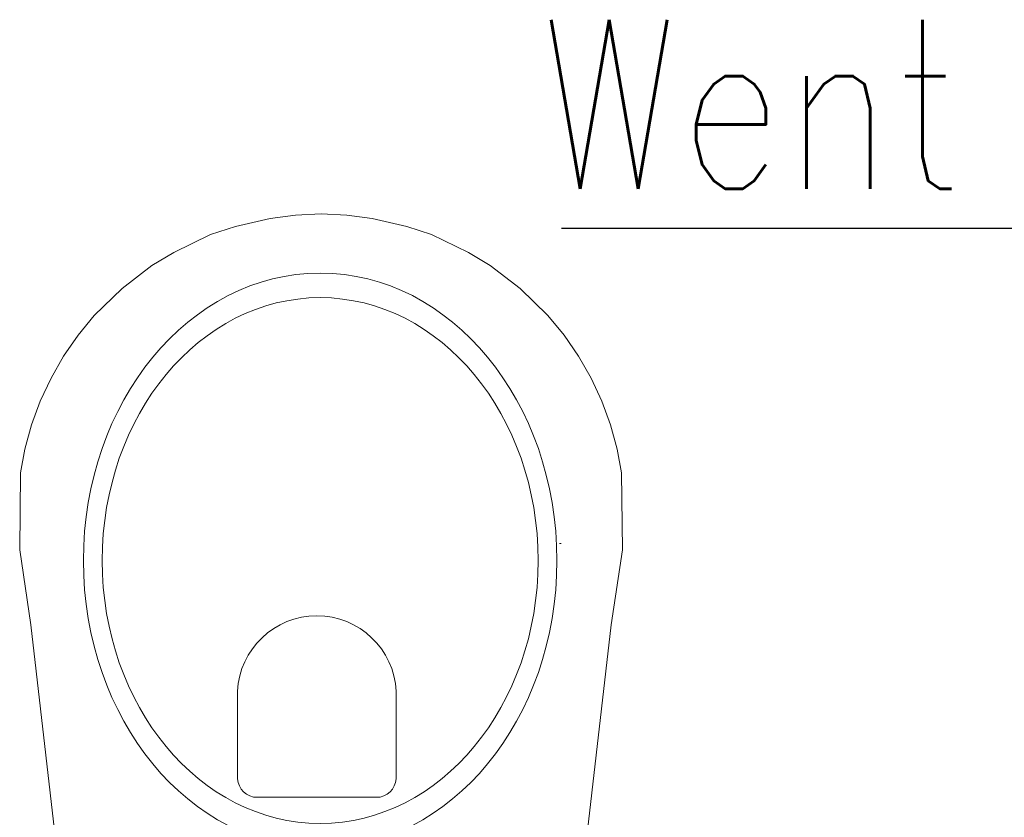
# Model space of a CAD drawing. Header units: millimetres. Extents: x 28600 to 181045, y -399112 to -163690.
# Tile 238 of 256: x 60398 to 60456, y -194606 to -194559. Entities that reach past the tile are written whole.
import ezdxf

# ---------------------------------------------------------------- set-up
doc = ezdxf.new("R2010")
doc.units = ezdxf.units.MM
doc.layers.get('0').update_dxf_attribs({"color": 8})
doc.layers.add('!! 0_Istn-went', color=8, linetype='Continuous')
doc.layers.add('!! 2_wypos-sanitarne', color=8, linetype='Continuous')
doc.styles.add('ARCHETYP', font='romans.shx', dxfattribs={"height": 15})

# ---------------------------------------------------------------- blocks, each defined once
blk = doc.blocks.new('A$C5ec76950')
at = {"lineweight": 0}
for p, q in [((-142.1, 0), (-171.53, -257.05)), ((-142.1, 0), (142.1, 0)), ((142.1, 0), (171.53, -257.05)), ((-145.77, -32), (145.77, -32)), ((-147.48, -47), (147.48, -47)), ((-104.1, -109.84), (-104.1, -95.39)), ((95.9, -109.84), (95.9, -95.39)), ((-104.1, -109.84), (-118.2, -109.84)), ((-104.1, -109.84), (-89.27, -109.84)), ((-104.1, -109.84), (-104.1, -124.06)), ((95.9, -109.84), (81.8, -109.84)), ((95.9, -109.84), (110.73, -109.84)), ((95.9, -109.84), (95.9, -124.06)), ((-34.99, -155.14), (40.01, -155.14)), ((-44.4, -168.12), (-44.4, -217.67)), ((49.42, -168.12), (49.42, -217.67)), ((-171.53, -257.05), (-178.21, -301.4)), ((171.53, -257.05), (178.21, -301.4)), ((-178.21, -301.4), (-177.65, -346.92)), ((178.21, -301.4), (177.65, -346.92)), ((-141.95, -305), (-140.95, -305)), ((-177.65, -346.92), (-175.08, -360.84)), ((177.65, -346.92), (175.08, -360.84)), ((-175.08, -360.84), (-171.16, -375.27)), ((175.08, -360.84), (171.16, -375.27)), ((-171.16, -375.27), (-166.01, -389.33)), ((171.16, -375.27), (166.01, -389.33)), ((-166.01, -389.33), (-159.69, -402.91)), ((166.01, -389.33), (159.69, -402.91)), ((-159.69, -402.91), (-152.23, -415.93)), ((159.69, -402.91), (152.23, -415.93)), ((-152.23, -415.93), (-143.69, -428.28)), ((152.23, -415.93), (143.69, -428.28)), ((-143.69, -428.28), (-134.13, -439.88)), ((143.69, -428.28), (134.13, -439.88)), ((-134.13, -439.88), (-117.71, -455.96)), ((134.13, -439.88), (117.71, -455.96)), ((-117.71, -455.96), (-100.01, -469.4)), ((117.71, -455.96), (100.01, -469.4)), ((-100.01, -469.4), (-87.1, -477.25)), ((100.01, -469.4), (87.1, -477.25)), ((-87.1, -477.25), (-65.38, -487.74)), ((87.1, -477.25), (65.38, -487.74)), ((-65.38, -487.74), (-50.7, -492.46)), ((65.38, -487.74), (50.7, -492.46)), ((-50.7, -492.46), (-30.19, -497.25)), ((50.7, -492.46), (30.19, -497.25)), ((-30.19, -497.25), (-15.15, -499.23)), ((-15.15, -499.23), (0, -499.95)), ((15.15, -499.23), (0, -499.95)), ((30.19, -497.25), (15.15, -499.23))]:
    blk.add_line(p, q, dxfattribs=at)
for centre, radius, start, end in [((-32.44, -166.89), 12.02, 102.23395, 185.88986), ((37.46, -166.89), 12.02, 354.11014, 77.76605), ((2.51, -215.37), 46.97, 182.80221, 357.19779)]:
    blk.add_arc(centre, radius, start, end, dxfattribs=at)
for centre in [(-104.1, -109.84), (95.9, -109.84)]:
    blk.add_ellipse(centre, major_axis=(5.99, 5.99), ratio=1, start_param=5.497787, end_param=11.780972, dxfattribs=at)
for major_axis, ratio in [((0, -170), 0.823529), ((0, -155.45), 0.829092)]:
    blk.add_ellipse((0.54, -295), major_axis=major_axis, ratio=ratio, dxfattribs=at)

msp = doc.modelspace()

# ---------------------------------------------------------------- linework, layer by layer
at = {"layer": '!! 0_Istn-went'}
msp.add_lwpolyline([(60429.81409, -194571.12813), (60469.86062, -194571.12813)], dxfattribs=at)

# ---------------------------------------------------------------- block references
at = {"layer": '!! 2_wypos-sanitarne', "xscale": 0.1, "yscale": 0.1, "zscale": 0.1, "rotation": 180}
msp.add_blockref('A$C5ec76950', (60415.60353, -194620.27968), dxfattribs=at)

# ---------------------------------------------------------------- texts
at = {"layer": '!! 0_Istn-went', "style": 'ARCHETYP', "width": 0.8}
msp.add_text('Went', height=10, rotation=0, dxfattribs=at).set_placement((60428.53076, -194568.7979))

doc.saveas('drawing.dxf')
